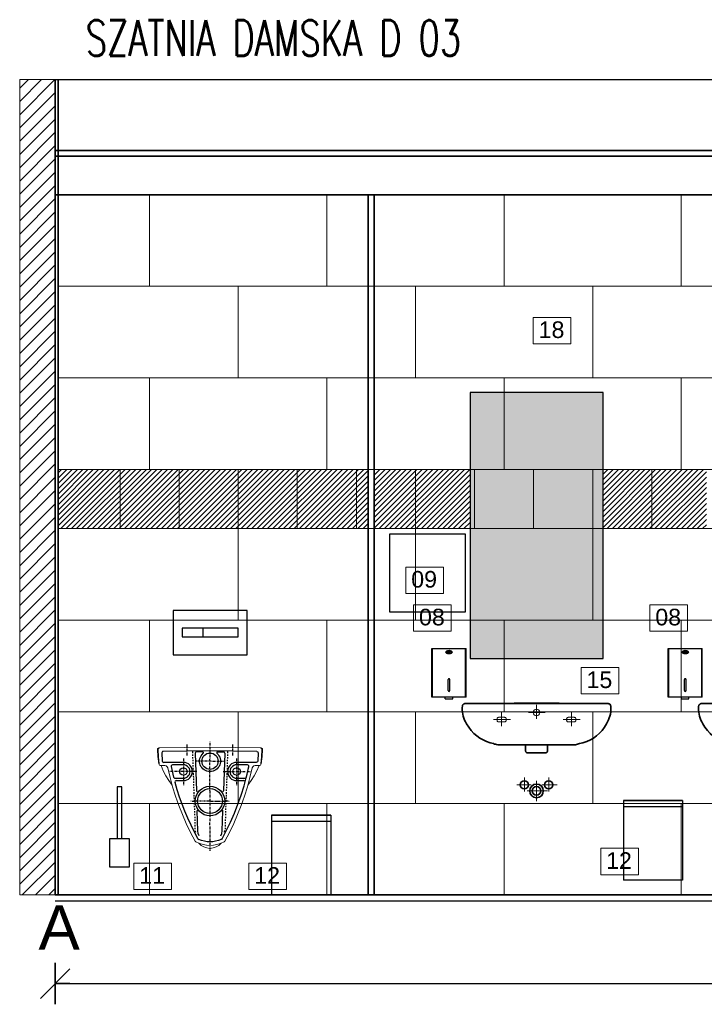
# Model space of a CAD drawing. Header units: millimetres. Extents: x 15214 to 140083, y -437840 to -79279.
# Tile 47 of 64: x 36099 to 36330, y -197232 to -196898. Entities that reach past the tile are written whole.
import ezdxf
from ezdxf.enums import TextEntityAlignment as Align

# ---------------------------------------------------------------- set-up
doc = ezdxf.new("R2010")
doc.units = ezdxf.units.MM
doc.layers.get('0').update_dxf_attribs({"lineweight": 0})
for name, color, linetype in [('0-wypos-sanitarne', 1, 'Continuous'), ('AS_ opisy', 7, 'Continuous'), ('C-wypos-sanitarne', 1, 'Continuous')]:
    doc.layers.add(name, color=color, linetype=linetype)
for name, color, linetype, lineweight in [('0-ZABUDOWA GK-MDF', 54, 'Continuous', 35), ('0_LEGENDA', 253, 'Continuous', 13), ('1_POSADZKA PODZIAŁY', 151, 'Continuous', 0), ('1_PŁYTKI KOLOR', 7, 'Continuous', 0), ('Hatch', 4, 'Continuous', 5), ('Istn-sciany', 3, 'Continuous', 30), ('Opis_pom', 9, 'Continuous', 18), ('Sciany', 2, 'Continuous', 35), ('WYMIAROWANIE', 1, 'Continuous', 13)]:
    doc.layers.add(name, color=color, linetype=linetype, lineweight=lineweight)
doc.styles.add('ROMANS07', font='arial.ttf')
doc.styles.add('TXT', font='simplex.shx')
doc.dimstyles.new('DIM50', dxfattribs={"dimscale": 5, "dimtxt": 2, "dimasz": 1, "dimexe": 0, "dimexo": 0, "dimgap": 0.5, "dimtad": 1, "dimdec": 4, "dimrnd": 0.5, "dimdsep": 46, "dimtxsty": 'TXT', "dimblk": 'TICK1', "dimblk1": 'TICK1', "dimblk2": 'TICK1', "dimsah": 1, "dimcen": 0, "dimse1": 1, "dimse2": 1, "dimclrd": 1, "dimclre": 7, "dimclrt": 9, "dimadec": 0, "dimazin": 0, "dimtfac": 1, "dimtdec": 4, "dimtmove": 2, "dimatfit": 3, "dimldrblk": 'TICK1', "dimfxl": 1, "dimtolj": 1, "dimarcsym": 0})

# ---------------------------------------------------------------- blocks, each defined once
blk = doc.blocks.new('TICK1')
at = {"color": 0}
for p, q in [((0, -1.4), (0, 1.4)), ((0, 0), (-1, 0))]:
    blk.add_line(p, q, dxfattribs=at)
at = {"color": 2}
blk.add_line((-1, -1), (1, 1), dxfattribs=at)
blk = doc.blocks.new('*D1446')
at = {"layer": 'DEFPOINTS', "color": 0, "transparency": 16777216}
for p in [(36110.62, -197194.6), (36654.62, -197194.6), (36654.62, -197224.6)]:
    blk.add_point(p, dxfattribs=at)
at = {"layer": 'Sciany', "color": 1, "lineweight": -2, "transparency": 16777216}
blk.add_line((36115.62, -197224.6), (36649.62, -197224.6), dxfattribs=at)
at = {"layer": 'Sciany', "color": 1, "lineweight": -2, "transparency": 16777216, "xscale": 5, "yscale": 5, "zscale": 5, "rotation": 180}
blk.add_blockref('TICK1', (36110.62, -197224.6), dxfattribs=at)
at = {"layer": 'Sciany', "color": 1, "lineweight": -2, "transparency": 16777216, "xscale": 5, "yscale": 5, "zscale": 5}
blk.add_blockref('TICK1', (36654.62, -197224.6), dxfattribs=at)
at = {"layer": 'Sciany', "color": 9, "transparency": 16777216, "insert": (36382.62, -197217.1), "char_height": 10, "attachment_point": 5, "style": 'TXT'}
blk.add_mtext('\\A1;544', dxfattribs=at)
blk = doc.blocks.new('A$C44c2eaaa')
at = {"lineweight": 0}
for points in [[(0, -0.0007), (-0.0864, -0.0014), (-0.1731, -0.0028), (-0.1755, -0.0035), (-0.1776, -0.0052), (-0.178, -0.008)], [(-0.178, -0.008), (-0.1762, -0.0322), (-0.1727, -0.0566)], [(-0.1699, -0.0028), (-0.1727, -0.0035), (-0.1745, -0.0052), (-0.1752, -0.0077)], [(-0.1752, -0.008), (-0.1745, -0.0329), (-0.1724, -0.0573), (-0.172, -0.0594), (-0.1706, -0.0612), (-0.1689, -0.0626), (-0.1664, -0.0629)], [(-0.1703, -0.0028), (-0.1731, -0.0028)], [(0.1703, -0.0028), (0.1734, -0.0028), (0.0867, -0.0014), (0, -0.0007)], [(0.1668, -0.0629), (0.1692, -0.0626), (0.171, -0.0612), (0.1724, -0.0594), (0.1727, -0.0573), (0.1748, -0.0329), (0.1755, -0.008)], [(0.1755, -0.0077), (0.1748, -0.0052), (0.1731, -0.0035), (0.1703, -0.0028)], [(0.1731, -0.0566), (0.1766, -0.0322), (0.1783, -0.008), (0.1776, -0.0052), (0.1759, -0.0035), (0.1734, -0.0028)], [(-0.1524, -0.0629), (-0.1664, -0.0629)], [(-0.1657, -0.0629), (-0.158, -0.0804), (-0.1493, -0.0972), (-0.1392, -0.1133), (-0.1283, -0.129)], [(-0.1524, -0.0629), (-0.1479, -0.064), (-0.1444, -0.0668), (-0.1427, -0.0706), (-0.1353, -0.1031), (-0.1266, -0.135), (-0.1164, -0.1668), (-0.1056, -0.1979), (-0.0934, -0.2287), (-0.0801, -0.2591), (-0.0657, -0.2888), (-0.0503, -0.3182), (-0.0483, -0.3206), (-0.0455, -0.3224), (-0.0346, -0.3269), (-0.0231, -0.3301), (-0.0115, -0.3322), (0, -0.3329)], [(0.1528, -0.0629), (0.1482, -0.064), (0.1448, -0.0668), (0.143, -0.0706), (0.1353, -0.1031), (0.1269, -0.135), (0.1168, -0.1668), (0.1056, -0.1979), (0.0937, -0.2287), (0.0804, -0.2591), (0.0657, -0.2888), (0.0507, -0.3182)], [(0.1661, -0.0629), (0.1584, -0.0804), (0.1496, -0.0972), (0.1395, -0.1133), (0.1287, -0.129)], [(0.1528, -0.0629), (0.1668, -0.0629)], [(-0.0378, -0.3259), (-0.0301, -0.3329), (-0.0206, -0.3381), (-0.0105, -0.3416), (0, -0.343), (0.0108, -0.3416), (0.021, -0.3381), (0.0304, -0.3329), (0.0381, -0.3259)], [(0, -0.3329), (0.0119, -0.3322), (0.0234, -0.3301), (0.035, -0.3269), (0.0458, -0.3224), (0.0486, -0.3206), (0.0507, -0.3182)]]:
    blk.add_lwpolyline(points, dxfattribs=at)
at = {"layer": 'DEFPOINTS'}
for points in [[(-0.0773, 0.0084), (-0.0773, 0.0098)], [(-0.0773, -0.0007), (-0.0773, 0.0063)], [(0, 0.0175), (0, 0.0161)], [(0, 0.0136), (0, 0.0063)], [(0, 0.0038), (0, 0.0024)], [(0, 0), (0, -0.0073)], [(0.0776, 0.0084), (0.0776, 0.0098)], [(0.0776, -0.0007), (0.0776, 0.0063)], [(0.1584, -0.0147), (0, -0.0129), (-0.158, -0.0147), (-0.1605, -0.0154), (-0.1622, -0.0171), (-0.1629, -0.0196)], [(-0.1629, -0.0196), (-0.1615, -0.0479), (-0.1605, -0.05), (-0.1587, -0.0517), (-0.1563, -0.0524)], [(-0.0773, -0.0042), (-0.0773, -0.0031)], [(-0.0773, -0.0136), (-0.0773, -0.0066)], [(-0.0773, -0.0171), (-0.0773, -0.0161)], [(-0.0773, -0.0266), (-0.0773, -0.0196)], [(-0.0773, -0.0301), (-0.0773, -0.0287)], [(-0.0594, -0.0154), (-0.0594, -0.0206)], [(-0.0591, -0.0248), (-0.0591, -0.0297)], [(-0.0451, -0.0161), (-0.0476, -0.0168), (-0.0493, -0.0185), (-0.05, -0.021)], [(-0.05, -0.021), (-0.0455, -0.1486)], [(-0.0252, -0.0161), (-0.0451, -0.0161)], [(0, -0.0832), (-0.0052, -0.0829), (-0.0105, -0.0818), (-0.0154, -0.0797), (-0.0199, -0.0769), (-0.0241, -0.0738), (-0.028, -0.0696), (-0.0308, -0.0654), (-0.0329, -0.0605), (-0.0346, -0.0552), (-0.0353, -0.05), (-0.0353, -0.0444), (-0.0343, -0.0392), (-0.0325, -0.0343), (-0.0301, -0.0294), (-0.0269, -0.0252), (-0.0231, -0.0213), (-0.0224, -0.0199), (-0.0224, -0.0185), (-0.0227, -0.0171), (-0.0238, -0.0161), (-0.0252, -0.0161)], [(0, -0.0098), (0, -0.0112)], [(0, -0.0136), (0, -0.021)], [(0.0234, -0.0213), (0.0273, -0.0252), (0.0304, -0.0294), (0.0329, -0.0343), (0.0346, -0.0392), (0.0357, -0.0444), (0.0357, -0.05), (0.035, -0.0552), (0.0332, -0.0605), (0.0311, -0.0654), (0.028, -0.0696), (0.0245, -0.0738), (0.0203, -0.0769), (0.0157, -0.0797), (0.0108, -0.0818), (0.0056, -0.0829), (0, -0.0832)], [(0, -0.0234), (0, -0.0248)], [(0, -0.0273), (0, -0.0346)], [(0.0255, -0.0161), (0.0241, -0.0161), (0.0231, -0.0171), (0.0227, -0.0185), (0.0227, -0.0199), (0.0234, -0.0213)], [(0.0255, -0.0161), (0.0455, -0.0161)], [(0.0503, -0.021), (0.0496, -0.0185), (0.0479, -0.0168), (0.0455, -0.0161)], [(0.0503, -0.021), (0.0458, -0.1486)], [(0.0598, -0.0154), (0.0594, -0.0206)], [(0.0594, -0.0248), (0.0594, -0.0297)], [(0.1584, -0.0147), (0.1608, -0.0154), (0.1626, -0.0171), (0.1633, -0.0196), (0.1619, -0.0479), (0.1608, -0.05), (0.1591, -0.0517), (0.1566, -0.0524), (0.0902, -0.0524), (0.0843, -0.0528), (0.0783, -0.0545), (0.0731, -0.0573), (0.0685, -0.0612), (0.0647, -0.0661), (0.0619, -0.0713), (0.0601, -0.0769), (0.0598, -0.0829), (0.0601, -0.0888), (0.0619, -0.0944), (0.0647, -0.0997), (0.0685, -0.1045), (0.0731, -0.1084), (0.0783, -0.1112), (0.0843, -0.1129), (0.0902, -0.1133)], [(0.0776, -0.0042), (0.0776, -0.0031)], [(0.0776, -0.0136), (0.0776, -0.0066)], [(0.0776, -0.0171), (0.0776, -0.0161)], [(0.0776, -0.0266), (0.0776, -0.0196)], [(0.0776, -0.0301), (0.0776, -0.0287)], [(-0.0899, -0.0524), (-0.1563, -0.0524)], [(-0.1182, -0.1052), (-0.0899, -0.1052), (-0.085, -0.1049), (-0.0801, -0.1031), (-0.0759, -0.1004), (-0.0724, -0.0969), (-0.0696, -0.0927), (-0.0678, -0.0878), (-0.0675, -0.0829), (-0.0678, -0.078), (-0.0696, -0.0731), (-0.0724, -0.0689), (-0.0759, -0.0654), (-0.0801, -0.0626), (-0.085, -0.0608), (-0.0899, -0.0605), (-0.1266, -0.0605), (-0.1294, -0.0612), (-0.1311, -0.0636), (-0.1315, -0.0664)], [(-0.1315, -0.0664), (-0.1231, -0.1017), (-0.122, -0.1035), (-0.1203, -0.1049), (-0.1182, -0.1052)], [(-0.1136, -0.1133), (-0.0899, -0.1133), (-0.0839, -0.1129), (-0.0783, -0.1112), (-0.0727, -0.1084), (-0.0682, -0.1045), (-0.0643, -0.0996), (-0.0615, -0.0944), (-0.0598, -0.0888), (-0.0594, -0.0829), (-0.0598, -0.0769), (-0.0615, -0.0713), (-0.0643, -0.0661), (-0.0682, -0.0612), (-0.0727, -0.0573), (-0.0783, -0.0545), (-0.0839, -0.0528), (-0.0899, -0.0524)], [(-0.0899, -0.0378), (-0.0899, -0.0388)], [(-0.0899, -0.0413), (-0.0899, -0.0483)], [(-0.0899, -0.0504), (-0.0899, -0.0517)], [(-0.0899, -0.0539), (-0.0899, -0.0608)], [(-0.0899, -0.0633), (-0.0899, -0.0643)], [(-0.0587, -0.0343), (-0.0587, -0.0392)], [(-0.0584, -0.0434), (-0.0584, -0.0483)], [(-0.058, -0.0524), (-0.058, -0.0573)], [(-0.058, -0.0615), (-0.0577, -0.0664)], [(-0.0444, -0.0479), (-0.0458, -0.0479)], [(-0.0353, -0.0479), (-0.0423, -0.0479)], [(-0.0315, -0.0479), (-0.0329, -0.0479)], [(-0.0224, -0.0479), (-0.0294, -0.0479)], [(-0.0189, -0.0479), (-0.0199, -0.0479)], [(-0.0094, -0.0479), (-0.0164, -0.0479)], [(-0.0059, -0.0479), (-0.007, -0.0479)], [(0.0038, -0.0479), (-0.0035, -0.0479)], [(0, -0.0371), (0, -0.0385)], [(0, -0.0483), (0, -0.0409)], [(0, -0.0521), (0, -0.0507)], [(0, -0.0619), (0, -0.0545)], [(0, -0.0657), (0, -0.0643)], [(0.0063, -0.0479), (0.0073, -0.0479)], [(0.0098, -0.0479), (0.0168, -0.0479)], [(0.0192, -0.0479), (0.0203, -0.0479)], [(0.0227, -0.0479), (0.0297, -0.0479)], [(0.0318, -0.0479), (0.0332, -0.0479)], [(0.0353, -0.0479), (0.0423, -0.0479)], [(0.0448, -0.0479), (0.0458, -0.0479)], [(0.058, -0.0615), (0.058, -0.0664)], [(0.0584, -0.0524), (0.0584, -0.0573)], [(0.0587, -0.0434), (0.0587, -0.0483)], [(0.0591, -0.0343), (0.0591, -0.0392)], [(0.0902, -0.0378), (0.0902, -0.0388)], [(0.0902, -0.0413), (0.0902, -0.0483)], [(0.0902, -0.0503), (0.0902, -0.0517)], [(0.0902, -0.0538), (0.0902, -0.0608)], [(0.0902, -0.0633), (0.0902, -0.0643)], [(-0.1346, -0.0829), (-0.1357, -0.0829)], [(-0.1252, -0.0829), (-0.1322, -0.0829)], [(-0.1217, -0.0829), (-0.1227, -0.0829)], [(-0.1122, -0.0829), (-0.1192, -0.0829)], [(-0.1087, -0.0829), (-0.1101, -0.0829)], [(-0.0997, -0.0829), (-0.1066, -0.0829)], [(-0.0958, -0.0829), (-0.0972, -0.0829)], [(-0.0867, -0.0829), (-0.0937, -0.0829)], [(-0.0899, -0.0668), (-0.0899, -0.0738)], [(-0.0899, -0.0762), (-0.0899, -0.0773)], [(-0.0899, -0.0797), (-0.0899, -0.0867)], [(-0.0899, -0.0892), (-0.0899, -0.0902)], [(-0.0899, -0.0927), (-0.0899, -0.0997)], [(-0.0832, -0.0829), (-0.0843, -0.0829)], [(-0.0738, -0.0829), (-0.0808, -0.0829)], [(-0.0703, -0.0829), (-0.0713, -0.0829)], [(-0.0608, -0.0829), (-0.0678, -0.0829)], [(-0.0573, -0.0829), (-0.0587, -0.0829)], [(-0.0577, -0.0706), (-0.0573, -0.0755)], [(-0.0573, -0.0797), (-0.057, -0.0846)], [(-0.057, -0.0888), (-0.0566, -0.0941)], [(-0.0566, -0.0979), (-0.0563, -0.1031)], [(-0.0483, -0.0829), (-0.0552, -0.0829)], [(-0.0448, -0.0829), (-0.0458, -0.0829)], [(0, -0.0755), (0, -0.0682)], [(0, -0.0794), (0, -0.078)], [(0, -0.0892), (0, -0.0818)], [(0, -0.093), (0, -0.0916)], [(0, -0.1028), (0, -0.0955)], [(0.0399, -0.3126), (0.0552, -0.2836), (0.0692, -0.2542), (0.0825, -0.2241), (0.0944, -0.1937), (0.1056, -0.1629), (0.1154, -0.1318), (0.1238, -0.1), (0.1311, -0.0682)], [(0.0451, -0.0829), (0.0462, -0.0829)], [(0.0486, -0.0829), (0.0556, -0.0829)], [(0.057, -0.0979), (0.0566, -0.1031)], [(0.0573, -0.0888), (0.057, -0.0941)], [(0.0577, -0.0797), (0.0573, -0.0846)], [(0.058, -0.0706), (0.0577, -0.0755)], [(0.0577, -0.0829), (0.0591, -0.0829)], [(0.0612, -0.0829), (0.0682, -0.0829)], [(0.0706, -0.0829), (0.0717, -0.0829)], [(0.0741, -0.0829), (0.0811, -0.0829)], [(0.0836, -0.0829), (0.0846, -0.0829)], [(0.0871, -0.0829), (0.0941, -0.0829)], [(0.0902, -0.0668), (0.0902, -0.0738)], [(0.0902, -0.0762), (0.0902, -0.0773)], [(0.0902, -0.0797), (0.0902, -0.0867)], [(0.0902, -0.0892), (0.0902, -0.0902)], [(0.0902, -0.0927), (0.0902, -0.0997)], [(0.0962, -0.0829), (0.0976, -0.0829)], [(0.0997, -0.0829), (0.1066, -0.0829)], [(0.1091, -0.0829), (0.1101, -0.0829)], [(0.1126, -0.0829), (0.1196, -0.0829)], [(0.122, -0.0829), (0.1231, -0.0829)], [(0.1255, -0.0829), (0.1325, -0.0829)], [(0.135, -0.0829), (0.136, -0.0829)], [(-0.1136, -0.1133), (-0.1157, -0.114), (-0.1175, -0.1154), (-0.1185, -0.1175), (-0.1182, -0.1196)], [(-0.0406, -0.3108), (-0.064, -0.2647), (-0.0748, -0.2413), (-0.085, -0.2175), (-0.0944, -0.1934), (-0.1031, -0.1692), (-0.1112, -0.1444), (-0.1182, -0.1196)], [(-0.0899, -0.1018), (-0.0899, -0.1031)], [(-0.0899, -0.1052), (-0.0899, -0.1122)], [(-0.0899, -0.1147), (-0.0899, -0.1157)], [(-0.0899, -0.1182), (-0.0899, -0.1252)], [(-0.0899, -0.1276), (-0.0899, -0.1287)], [(-0.0563, -0.107), (-0.0563, -0.1122)], [(-0.0559, -0.1164), (-0.0559, -0.1213)], [(-0.0556, -0.1255), (-0.0556, -0.1304)], [(0, -0.1066), (0, -0.1052)], [(0, -0.1164), (0, -0.1091)], [(0, -0.1203), (0, -0.1189)], [(0, -0.1301), (0, -0.1227)], [(0, -0.1339), (0, -0.1325)], [(0.0559, -0.1255), (0.0559, -0.1304)], [(0.0566, -0.107), (0.0563, -0.1122)], [(0.0563, -0.1164), (0.0563, -0.1213)], [(0.0902, -0.1017), (0.0902, -0.1031)], [(0.0902, -0.1052), (0.0902, -0.1122)], [(0.0902, -0.1133), (0.114, -0.1133)], [(0.0902, -0.1147), (0.0902, -0.1157)], [(0.0902, -0.1182), (0.0902, -0.1252)], [(0.0902, -0.1276), (0.0902, -0.1287)], [(0.1185, -0.1196), (0.1189, -0.1175), (0.1178, -0.1154), (0.1161, -0.114), (0.114, -0.1133)], [(-0.0552, -0.1346), (-0.0552, -0.1395)], [(-0.0549, -0.1437), (-0.0549, -0.1486)], [(-0.0549, -0.1531), (-0.0545, -0.158)], [(-0.0545, -0.1622), (-0.0542, -0.1671)], [(-0.0455, -0.1486), (-0.0448, -0.1507), (-0.0434, -0.1517), (-0.0413, -0.1517)], [(0, -0.1437), (0, -0.1364)], [(0, -0.1476), (0, -0.1462)], [(0, -0.1486), (0, -0.1559)], [(0, -0.1584), (0, -0.1598)], [(0, -0.1622), (0, -0.1696)], [(0.0416, -0.1517), (0.0437, -0.1517), (0.0451, -0.1507), (0.0458, -0.1486)], [(0.0549, -0.1622), (0.0545, -0.1671)], [(0.0549, -0.1531), (0.0549, -0.158)], [(0.0552, -0.1437), (0.0552, -0.1486)], [(0.0556, -0.1346), (0.0556, -0.1395)], [(-0.0633, -0.1829), (-0.0643, -0.1829)], [(-0.0608, -0.1829), (-0.0538, -0.1829)], [(-0.0542, -0.1713), (-0.0538, -0.1766)], [(-0.0538, -0.1804), (-0.0535, -0.1857)], [(-0.0535, -0.1895), (-0.0531, -0.1948)], [(-0.0531, -0.1986), (-0.0531, -0.2038)], [(-0.0503, -0.1829), (-0.0514, -0.1829)], [(-0.0409, -0.1829), (-0.0479, -0.1829)], [(-0.0374, -0.1829), (-0.0388, -0.1829)], [(-0.0283, -0.1829), (-0.0353, -0.1829)], [(-0.0248, -0.1829), (-0.0259, -0.1829)], [(-0.0154, -0.1829), (-0.0224, -0.1829)], [(-0.0119, -0.1829), (-0.0129, -0.1829)], [(-0.0024, -0.1829), (-0.0094, -0.1829)], [(0.0011, -0.1829), (-0.0007, -0.1829)], [(0, -0.172), (0, -0.1734)], [(0, -0.1759), (0, -0.1832)], [(0, -0.1857), (0, -0.1871)], [(0, -0.1895), (0, -0.1969)], [(0, -0.1993), (0, -0.2007)], [(0.0028, -0.1829), (0.0098, -0.1829)], [(0.0122, -0.1829), (0.0133, -0.1829)], [(0.0157, -0.1829), (0.0227, -0.1829)], [(0.0248, -0.1829), (0.0262, -0.1829)], [(0.0283, -0.1829), (0.0357, -0.1829)], [(0.0378, -0.1829), (0.0392, -0.1829)], [(0.0413, -0.1829), (0.0483, -0.1829)], [(0.0507, -0.1829), (0.0517, -0.1829)], [(0.0535, -0.1986), (0.0531, -0.2038)], [(0.0538, -0.1895), (0.0535, -0.1948)], [(0.0542, -0.1804), (0.0538, -0.1857)], [(0.0545, -0.1713), (0.0542, -0.1766)], [(0.0612, -0.1829), (0.0542, -0.1829)], [(0.0636, -0.1829), (0.0647, -0.1829)], [(-0.0528, -0.2077), (-0.0528, -0.2129)], [(-0.0524, -0.2171), (-0.0524, -0.222)], [(-0.0521, -0.2262), (-0.0521, -0.2311)], [(-0.0409, -0.2126), (-0.0423, -0.2133), (-0.043, -0.2143), (-0.0434, -0.2157)], [(-0.0413, -0.2832), (-0.0434, -0.2157)], [(0, -0.2031), (0, -0.2105)], [(0, -0.2129), (0, -0.2143)], [(0, -0.2168), (0, -0.2241)], [(0, -0.2266), (0, -0.228)], [(0, -0.2304), (0, -0.2378)], [(0.0416, -0.2832), (0.0437, -0.2157), (0.0434, -0.2143), (0.0423, -0.2133), (0.0413, -0.2126)], [(0.0524, -0.2262), (0.0524, -0.2311)], [(0.0528, -0.2171), (0.0528, -0.222)], [(0.0531, -0.2077), (0.0531, -0.2129)], [(-0.0517, -0.2357), (-0.0517, -0.2406)], [(-0.0517, -0.2448), (-0.0514, -0.2497)], [(-0.0514, -0.2538), (-0.051, -0.2587)], [(-0.0507, -0.2636), (-0.0507, -0.2685)], [(0, -0.2402), (0, -0.2416)], [(0, -0.2441), (0, -0.2514)], [(0, -0.2552), (0, -0.2538)], [(0, -0.265), (0, -0.2577)], [(0.051, -0.2636), (0.051, -0.2685)], [(0.0517, -0.2538), (0.0514, -0.2587)], [(0.0517, -0.2448), (0.0517, -0.2497)], [(0.0521, -0.2357), (0.0521, -0.2406)], [(-0.0507, -0.2734), (-0.0507, -0.2783)], [(-0.0507, -0.2829), (-0.0493, -0.2881)], [(-0.0367, -0.301), (-0.0399, -0.2923), (-0.0413, -0.2832)], [(0, -0.2675), (0, -0.2689)], [(0, -0.2713), (0, -0.2787)], [(0, -0.2811), (0, -0.2825)], [(0, -0.2843), (0, -0.2923)], [(0, -0.2948), (0, -0.2962)], [(0, -0.2986), (0, -0.3059)], [(0.0367, -0.301), (0.0402, -0.2923), (0.0416, -0.2832)], [(0.0493, -0.2881), (0.0507, -0.2829)], [(0.051, -0.2734), (0.051, -0.2783)], [(-0.0406, -0.3108), (-0.0374, -0.3129)], [(0.0409, -0.3108), (0.0374, -0.3129), (0.0287, -0.3164), (0.0192, -0.3189), (0.0098, -0.3203), (0, -0.321), (-0.0094, -0.3203), (-0.0189, -0.3189), (-0.0283, -0.3164), (-0.0374, -0.3129)], [(0, -0.3087), (0, -0.3098)], [(0, -0.3122), (0, -0.3196)], [(0, -0.3224), (0, -0.3234)], [(0, -0.3259), (0, -0.3332)], [(0, -0.336), (0, -0.3371)], [(0, -0.3399), (0, -0.3472)], [(0, -0.3496), (0, -0.351)]]:
    blk.add_lwpolyline(points, dxfattribs=at)
for points in [[(0.1269, -0.0605), (0.0902, -0.0605), (0.0853, -0.0608), (0.0804, -0.0626), (0.0762, -0.0654), (0.0727, -0.0689), (0.0699, -0.0731), (0.0682, -0.078), (0.0678, -0.0829), (0.0682, -0.0878), (0.0699, -0.0927), (0.0727, -0.0969), (0.0762, -0.1004), (0.0804, -0.1031), (0.0853, -0.1049), (0.0902, -0.1052), (0.1185, -0.1052), (0.1206, -0.1049), (0.1224, -0.1035), (0.1234, -0.1017), (0.1318, -0.0664), (0.1315, -0.0636), (0.1297, -0.0612)], [(0, -0.2248), (-0.008, -0.2241), (-0.0157, -0.2217), (-0.0231, -0.2178), (-0.0294, -0.2126), (-0.0346, -0.2063), (-0.0385, -0.199), (-0.0409, -0.1909), (-0.042, -0.1829), (-0.0409, -0.1748), (-0.0385, -0.1668), (-0.0346, -0.1594), (-0.0294, -0.1531), (-0.0231, -0.1479), (-0.0157, -0.1441), (-0.008, -0.1416), (0, -0.1409), (0.0084, -0.1416), (0.0161, -0.1441), (0.0234, -0.1479), (0.0297, -0.1531), (0.035, -0.1594), (0.0388, -0.1668), (0.0413, -0.1748), (0.0423, -0.1829), (0.0413, -0.1909), (0.0388, -0.199), (0.035, -0.2063), (0.0297, -0.2126), (0.0234, -0.2178), (0.0161, -0.2217), (0.0084, -0.2241)]]:
    blk.add_lwpolyline(points, close=True, dxfattribs=at)
for centre, radius in [((-0.0899, -0.0829), 0.0126), ((0.0902, -0.0829), 0.0126), ((0, -0.1829), 0.05)]:
    blk.add_circle(centre, radius, dxfattribs=at)
blk.add_ellipse((0.0002, -0.0479), major_axis=(0, 0.0276), ratio=0.993745, start_param=0, end_param=6.283185, dxfattribs=at)
blk = doc.blocks.new('szczotka')
at = {"layer": 'C-wypos-sanitarne'}
for points in [[(64455.8, -195447.08), (64455.8, -195429.67), (64454.16, -195429.67), (64454.16, -195447.08)], [(64458.26, -195447.08), (64458.26, -195456.78), (64451.71, -195456.78), (64451.71, -195447.08)]]:
    blk.add_lwpolyline(points, close=True, dxfattribs=at)
blk = doc.blocks.new('kosz')
at = {"layer": 'C-wypos-sanitarne'}
for points in [[(64388.88, -195444.78), (64368.88, -195444.78), (64368.88, -195471.78)], [(64368.88, -195444.78), (64388.88, -195444.78), (64388.88, -195471.78)], [(64368.88, -195444.78), (64368.88, -195446.78), (64388.88, -195446.78)], [(64388.88, -195471.78), (64368.88, -195471.78)]]:
    blk.add_lwpolyline(points, dxfattribs=at)
blk = doc.blocks.new('A$C9267f3ae')
at = {"lineweight": 5}
blk.add_lwpolyline([(0.1523, -0.0024), (0.076, -0.0003), (0, 0), (-0.0763, -0.0003), (-0.1523, -0.0024)], dxfattribs=at)
at = {"lineweight": 35}
blk.add_lwpolyline([(0.1154, -0.1423), (-0.1118, -0.1423), (-0.1168, -0.1423), (-0.1207, -0.1422), (-0.1244, -0.1421), (-0.128, -0.1419), (-0.1316, -0.1415), (-0.1351, -0.1409), (-0.1386, -0.1401), (-0.1423, -0.1391), (-0.1461, -0.1378), (-0.1567, -0.1349), (-0.1693, -0.1306), (-0.1812, -0.1253), (-0.1924, -0.1189), (-0.2028, -0.1115), (-0.2126, -0.103), (-0.2216, -0.0933), (-0.2298, -0.0824), (-0.2371, -0.0708), (-0.2407, -0.0645), (-0.2438, -0.0581), (-0.2463, -0.0515), (-0.2484, -0.0448), (-0.25, -0.038), (-0.251, -0.0309), (-0.2516, -0.0236), (-0.2516, -0.0159), (-0.2513, -0.0109), (-0.2511, -0.0094), (-0.2506, -0.0079), (-0.2499, -0.0065), (-0.2489, -0.0053), (-0.2477, -0.0042), (-0.2463, -0.0034), (-0.2447, -0.0028), (-0.2428, -0.0025), (-0.2302, -0.0024), (0.2299, -0.0024), (0.2425, -0.0025), (0.2445, -0.0027), (0.2461, -0.0032), (0.2475, -0.0039), (0.2487, -0.0048), (0.2496, -0.0059), (0.2503, -0.0073), (0.2508, -0.0089), (0.2511, -0.0107), (0.2513, -0.0159), (0.2514, -0.0234), (0.2509, -0.0307), (0.2499, -0.0376), (0.2483, -0.0444), (0.2463, -0.051), (0.2437, -0.0576), (0.2407, -0.0642), (0.2371, -0.0708), (0.2298, -0.0824), (0.2216, -0.0933), (0.2129, -0.1029), (0.2034, -0.1114), (0.1932, -0.1188), (0.1822, -0.1251), (0.1701, -0.1304), (0.1571, -0.1347), (0.1459, -0.1378), (0.1422, -0.139), (0.1386, -0.1401), (0.1351, -0.1409), (0.1316, -0.1415), (0.1281, -0.142), (0.1244, -0.1423), (0.1207, -0.1424), (0.1168, -0.1423)], close=True, dxfattribs=at)
blk.add_lwpolyline([(0.0369, -0.1423), (0.0369, -0.1629), (0.0367, -0.1639), (0.0364, -0.165), (0.036, -0.1659), (0.0354, -0.1668), (0.0347, -0.1674), (0.0339, -0.168), (0.0328, -0.1685), (0.0315, -0.169), (0.03, -0.1691), (-0.0303, -0.1691), (-0.0317, -0.169), (-0.0329, -0.1686), (-0.0339, -0.1681), (-0.0348, -0.1675), (-0.0356, -0.1668), (-0.0362, -0.1659), (-0.0367, -0.1649), (-0.037, -0.1638), (-0.0372, -0.1629), (-0.0372, -0.1423)], dxfattribs=at)
at = {"layer": 'DEFPOINTS', "lineweight": 5}
for points in [[(-0.1184, -0.0309), (-0.1184, -0.0782)], [(-0.0278, -0.0323), (0.0296, -0.0323)], [(-0.0001, -0.0067), (-0.0001, -0.0541)], [(0.1177, -0.0309), (0.1177, -0.0782)], [(-0.146, -0.0564), (-0.0887, -0.0564)], [(0.09, -0.0564), (0.1474, -0.0564)], [(-0.0414, -0.2519), (-0.0414, -0.2993)], [(0.0001, -0.2641), (0.0001, -0.3322)], [(0.0414, -0.2519), (0.0414, -0.2993)], [(-0.0671, -0.2775), (-0.0184, -0.2775)], [(-0.0313, -0.298), (0.0372, -0.298)], [(0.0182, -0.2775), (0.0695, -0.2775)]]:
    blk.add_lwpolyline(points, dxfattribs=at)
for points in [[(-0.1287, -0.0488), (-0.1081, -0.0488), (-0.1074, -0.0489), (-0.1065, -0.049), (-0.1056, -0.0494), (-0.1048, -0.0499), (-0.1041, -0.0506), (-0.1036, -0.0513), (-0.1031, -0.0522), (-0.1029, -0.0532), (-0.1028, -0.0542), (-0.1028, -0.0544), (-0.1028, -0.0585), (-0.1028, -0.0589), (-0.1029, -0.0599), (-0.1032, -0.0608), (-0.1037, -0.0617), (-0.1043, -0.0624), (-0.105, -0.0631), (-0.1058, -0.0635), (-0.1067, -0.0639), (-0.1077, -0.064), (-0.1084, -0.064), (-0.1282, -0.064), (-0.1289, -0.064), (-0.1299, -0.0639), (-0.1308, -0.0635), (-0.1316, -0.0631), (-0.1323, -0.0624), (-0.1329, -0.0617), (-0.1334, -0.0608), (-0.1337, -0.0599), (-0.1338, -0.0589), (-0.1339, -0.0585), (-0.1339, -0.0544), (-0.1339, -0.0542), (-0.1337, -0.0532), (-0.1335, -0.0522), (-0.133, -0.0513), (-0.1325, -0.0506), (-0.1318, -0.0499), (-0.131, -0.0494), (-0.1301, -0.049), (-0.1292, -0.0489)], [(0.107, -0.0488), (0.1276, -0.0488), (0.1283, -0.0489), (0.1292, -0.049), (0.1301, -0.0494), (0.1309, -0.0499), (0.1316, -0.0506), (0.1322, -0.0513), (0.1326, -0.0522), (0.1329, -0.0532), (0.133, -0.0542), (0.133, -0.0544), (0.133, -0.0585), (0.133, -0.0589), (0.1328, -0.0599), (0.1325, -0.0608), (0.132, -0.0617), (0.1314, -0.0624), (0.1307, -0.0631), (0.1299, -0.0635), (0.129, -0.0639), (0.1281, -0.064), (0.1274, -0.064), (0.1075, -0.064), (0.1068, -0.064), (0.1058, -0.0639), (0.1049, -0.0635), (0.1041, -0.0631), (0.1034, -0.0624), (0.1028, -0.0617), (0.1024, -0.0608), (0.102, -0.0599), (0.1019, -0.0589), (0.1019, -0.0585), (0.1019, -0.0544), (0.1019, -0.0542), (0.102, -0.0532), (0.1023, -0.0522), (0.1027, -0.0513), (0.1033, -0.0506), (0.104, -0.0499), (0.1048, -0.0494), (0.1056, -0.049), (0.1066, -0.0489)]]:
    blk.add_lwpolyline(points, close=True, dxfattribs=at)
blk.add_circle((-0.0001, -0.0323), 0.0112, dxfattribs=at)
at = {"layer": 'DEFPOINTS', "lineweight": 35}
for centre, radius in [((-0.0412, -0.2771), 0.0139), ((0.0409, -0.2771), 0.0139), ((-0.0001, -0.2977), 0.023), ((-0.0001, -0.2977), 0.0146)]:
    blk.add_circle(centre, radius, dxfattribs=at)
blk = doc.blocks.new('ASM101-FRONT')
for p, q in [((943.7, 266.3), (943.7, 431.3)), ((943.7, 431.3), (1058.9, 431.3)), ((945.7, 266.3), (945.7, 431.3)), ((1056.9, 266.3), (1056.9, 431.3)), ((1058.9, 266.3), (1058.9, 431.3)), ((998.3, 289.3), (998.3, 326.3)), ((1004.3, 289.3), (1004.3, 326.3)), ((1058.9, 266.3), (943.7, 266.3)), ((988.8, 261.5), (988.8, 266.3)), ((988.8, 261.5), (1013.8, 261.5)), ((1013.8, 261.5), (1013.8, 266.3))]:
    blk.add_line(p, q)
blk.add_lwpolyline([(1000.1, 420.9), (1002.6, 420.9), (1002.6, 416.8), (1000.1, 416.8)], close=True)
for centre, start, end in [((1001.3, 326.3), 0, 180), ((1001.3, 289.3), 180, 0)]:
    blk.add_arc(centre, 3, start, end)
blk.add_ellipse((1001.3, 419.3), major_axis=(-10.5, 0), ratio=0.571429)
for points, knots in [([(991.8, 419.3), (991.8, 418.9), (991.9, 418.6), (992.2, 417.8), (992.5, 417.5), (993.1, 416.7), (993.6, 416.4), (994.6, 415.7), (995.2, 415.4), (997, 414.8), (998.1, 414.5), (1000.6, 414.2), (1001.9, 414.2), (1004.4, 414.5), (1005.6, 414.8), (1007.7, 415.6), (1008.6, 416), (1009.7, 417), (1010.1, 417.4), (1010.6, 418.2), (1010.7, 418.6), (1010.8, 419.4), (1010.8, 419.8), (1010.5, 420.6), (1010.2, 421), (1009.5, 421.8), (1009, 422.2), (1007.9, 422.9), (1007.2, 423.2), (1005.6, 423.7), (1004.8, 423.9), (1002.7, 424.3), (1001.3, 424.3), (998.7, 424.1), (997.5, 423.9), (995.2, 423.1), (994.3, 422.7), (993, 421.7), (992.6, 421.3), (992.1, 420.5), (991.9, 420.1), (991.8, 419.5), (991.8, 419.4), (991.8, 419.3)], [0, 0, 0, 0, 0.24826, 0.24826, 0.496519, 0.496519, 0.744779, 0.744779, 0.993039, 0.993039, 1.375947, 1.375947, 1.758855, 1.758855, 2.141763, 2.141763, 2.524671, 2.524671, 2.798801, 2.798801, 3.072931, 3.072931, 3.347061, 3.347061, 3.621191, 3.621191, 3.895321, 3.895321, 4.169452, 4.169452, 4.443582, 4.443582, 4.841074, 4.841074, 5.238567, 5.238567, 5.63606, 5.63606, 5.913449, 5.913449, 6.190838, 6.190838, 6.283185, 6.283185, 6.283185, 6.283185]), ([(992.8, 419.3), (992.8, 419.1), (992.8, 419), (992.9, 418.7), (993, 418.5), (993.3, 418.1), (993.4, 417.9), (994, 417.3), (994.5, 417), (995.6, 416.4), (996.3, 416.1), (997.8, 415.6), (998.7, 415.5), (1000.6, 415.3), (1001.8, 415.2), (1003.9, 415.5), (1004.9, 415.6), (1006.6, 416.2), (1007.4, 416.5), (1008.5, 417.2), (1008.9, 417.6), (1009.4, 418.2), (1009.6, 418.4), (1009.8, 418.9), (1009.8, 419.1), (1009.8, 419.4), (1009.8, 419.5), (1009.7, 419.8), (1009.7, 419.9), (1009.5, 420.2), (1009.4, 420.4), (1009, 420.9), (1008.5, 421.3), (1007.5, 422), (1006.8, 422.3), (1005.3, 422.8), (1004.5, 423), (1002.5, 423.3), (1001.4, 423.3), (999.2, 423.2), (998.2, 423), (996.4, 422.5), (995.5, 422.2), (994.3, 421.5), (993.9, 421.2), (993.3, 420.6), (993.1, 420.3), (992.9, 419.8), (992.8, 419.6), (992.8, 419.4), (992.8, 419.3), (992.8, 419.3)], [0, 0, 0, 0, 0.177646, 0.177646, 0.355292, 0.355292, 0.532939, 0.532939, 0.814738, 0.814738, 1.096538, 1.096538, 1.378338, 1.378338, 1.739104, 1.739104, 2.06913, 2.06913, 2.399157, 2.399157, 2.673843, 2.673843, 2.90015, 2.90015, 3.126457, 3.126457, 3.28067, 3.28067, 3.434884, 3.434884, 3.589098, 3.589098, 3.88111, 3.88111, 4.173123, 4.173123, 4.465135, 4.465135, 4.824452, 4.824452, 5.16054, 5.16054, 5.496627, 5.496627, 5.767671, 5.767671, 5.995248, 5.995248, 6.222825, 6.222825, 6.283185, 6.283185, 6.283185, 6.283185])]:
    blk.add_open_spline(points, degree=3, knots=knots)

msp = doc.modelspace()

# ---------------------------------------------------------------- hatches: boundary and pattern name
at = {"layer": '0-wypos-sanitarne'}
h = msp.add_hatch(color=256, dxfattribs=at)
h.dxf.hatch_style = 1
h.set_gradient(color1=(217, 217, 217), color2=(23, 23, 23), name='HEMISPHERICAL')
h.paths.add_polyline_path([(36251.1213, -197114.604), (36296.13258, -197114.604), (36296.11001, -197024.604), (36251.09873, -197024.604)])
at = {"layer": '1_PŁYTKI KOLOR', "true_color": 0x2f9888}
h = msp.add_hatch(dxfattribs=at)
h.set_pattern_fill('ANSI31', color=125, scale=0.4)
h.paths.add_polyline_path([(36132.6213, -197050.604), (36111.6213, -197050.604), (36111.6213, -197070.604), (36132.6213, -197070.604)])
h.paths.add_polyline_path([(36152.6213, -197050.604), (36132.6213, -197050.604), (36132.6213, -197070.604), (36152.6213, -197070.604)])
h.paths.add_polyline_path([(36172.6213, -197050.604), (36152.6213, -197050.604), (36152.6213, -197070.604), (36172.6213, -197070.604)])
h.paths.add_polyline_path([(36192.6213, -197050.604), (36172.6213, -197050.604), (36172.6213, -197070.604), (36192.6213, -197070.604)])
h.paths.add_polyline_path([(36212.6213, -197050.604), (36192.6213, -197050.604), (36192.6213, -197070.604), (36212.6213, -197070.604)])
h.paths.add_polyline_path([(36216.6213, -197050.604), (36212.6213, -197050.604), (36212.6213, -197070.604), (36216.6213, -197070.604)])
h.paths.add_polyline_path([(36232.6213, -197050.604), (36218.6213, -197050.604), (36218.6213, -197070.604), (36232.6213, -197070.604)])
h.paths.add_polyline_path([(36251.1213, -197050.604), (36232.6213, -197050.604), (36232.6213, -197070.604), (36251.1213, -197070.604)])
h.paths.add_polyline_path([(36312.6213, -197050.604), (36296.1213, -197050.604), (36296.1213, -197070.604), (36312.6213, -197070.604)])
h.paths.add_polyline_path([(36331.1213, -197050.604), (36312.6213, -197050.604), (36312.6213, -197070.604), (36331.1213, -197070.604)])
h.paths.add_polyline_path([(36496.6213, -197050.604), (36376.1213, -197050.604), (36376.1213, -197070.604), (36496.6213, -197070.604)])
at = {"layer": 'Hatch'}
h = msp.add_hatch(dxfattribs=at)
h.set_pattern_fill('ANSI31', color=256)
h.set_pattern_definition([(45, (-23967.946, -2555.0157), (-2.24506403, 2.24506403), [])])
h.paths.add_polyline_path([(36098.6213, -197194.604), (36110.6213, -197194.604), (36110.6213, -196918.604), (36098.6213, -196918.604)])

# ---------------------------------------------------------------- linework, layer by layer
at = {"layer": '0-wypos-sanitarne'}
msp.add_lwpolyline([(36251.1213, -197114.604), (36296.1213, -197114.604), (36296.1213, -197024.604), (36251.1213, -197024.604)], close=True, dxfattribs=at)
at = {"layer": '0-ZABUDOWA GK-MDF'}
for points in [[(36110.6213, -196942.604), (36654.6213, -196942.604)], [(36110.6213, -196944.604), (36654.6213, -196944.604)], [(36216.6213, -196957.604), (36216.6213, -197194.604)], [(36218.6213, -196957.604), (36218.6213, -197194.604)]]:
    msp.add_lwpolyline(points, dxfattribs=at)
at = {"layer": '0_LEGENDA', "color": 7}
for points in [[(36272.51128, -196999.15313), (36285.26098, -196999.15313), (36285.26098, -197008.0794), (36272.51128, -197008.0794)], [(36229.38618, -197083.62373), (36242.13588, -197083.62373), (36242.13588, -197092.55), (36229.38618, -197092.55)], [(36232.00939, -197096.40917), (36244.75909, -197096.40917), (36244.75909, -197105.33545), (36232.00939, -197105.33545)], [(36312.00939, -197096.40917), (36324.75909, -197096.40917), (36324.75909, -197105.33545), (36312.00939, -197105.33545)], [(36288.72317, -197117.61952), (36301.47287, -197117.61952), (36301.47287, -197126.54579), (36288.72317, -197126.54579)], [(36295.3555, -197178.8167), (36308.10521, -197178.8167), (36308.10521, -197187.74298), (36295.3555, -197187.74298)], [(36137.30945, -197183.85007), (36150.05915, -197183.85007), (36150.05915, -197192.77634), (36137.30945, -197192.77634)], [(36176.21949, -197183.85007), (36188.96919, -197183.85007), (36188.96919, -197192.77634), (36176.21949, -197192.77634)]]:
    msp.add_lwpolyline(points, dxfattribs=at)
for points in [[(36272.51128, -197008.0794), (36285.26098, -197008.0794), (36285.26098, -196999.15313), (36272.51128, -196999.15313)], [(36229.38618, -197092.55), (36242.13588, -197092.55), (36242.13588, -197083.62373), (36229.38618, -197083.62373)], [(36232.00939, -197105.33545), (36244.75909, -197105.33545), (36244.75909, -197096.40917), (36232.00939, -197096.40917)], [(36312.00939, -197105.33545), (36324.75909, -197105.33545), (36324.75909, -197096.40917), (36312.00939, -197096.40917)], [(36288.72317, -197126.54579), (36301.47287, -197126.54579), (36301.47287, -197117.61952), (36288.72317, -197117.61952)], [(36295.3555, -197187.74298), (36308.10521, -197187.74298), (36308.10521, -197178.8167), (36295.3555, -197178.8167)], [(36137.30945, -197192.77634), (36150.05915, -197192.77634), (36150.05915, -197183.85007), (36137.30945, -197183.85007)], [(36176.21949, -197192.77634), (36188.96919, -197192.77634), (36188.96919, -197183.85007), (36176.21949, -197183.85007)]]:
    msp.add_lwpolyline(points, close=True, dxfattribs=at)
at = {"layer": '1_POSADZKA PODZIAŁY', "linetype": 'Continuous'}
msp.add_lwpolyline([(36111.6213, -196957.604), (36496.6213, -196957.604), (36496.6213, -197194.604), (36111.6213, -197194.604)], close=True, dxfattribs=at)
for points in [[(36142.6213, -196988.604), (36142.6213, -196957.604)], [(36202.6213, -196988.604), (36202.6213, -196957.604)], [(36262.6213, -196988.604), (36262.6213, -196957.604)], [(36322.6213, -196988.604), (36322.6213, -196957.604)], [(36111.6213, -196988.604), (36496.6213, -196988.604)], [(36172.6213, -197019.604), (36172.6213, -196988.604)], [(36232.6213, -197019.604), (36232.6213, -196988.604)], [(36292.6213, -197019.604), (36292.6213, -196988.604)], [(36111.6213, -197019.604), (36496.6213, -197019.604)], [(36142.6213, -197050.604), (36142.6213, -197019.604)], [(36202.6213, -197050.604), (36202.6213, -197019.604)], [(36262.6213, -197050.604), (36262.6213, -197019.604)], [(36322.6213, -197050.604), (36322.6213, -197019.604)], [(36111.6213, -197050.604), (36496.6213, -197050.604)], [(36132.6213, -197070.604), (36132.6213, -197050.604)], [(36152.6213, -197070.604), (36152.6213, -197050.604)], [(36172.6213, -197070.604), (36172.6213, -197050.604)], [(36192.6213, -197070.604), (36192.6213, -197050.604)], [(36212.6213, -197070.604), (36212.6213, -197050.604)], [(36232.6213, -197070.604), (36232.6213, -197050.604)], [(36252.6213, -197070.604), (36252.6213, -197050.604)], [(36272.6213, -197070.604), (36272.6213, -197050.604)], [(36292.6213, -197070.604), (36292.6213, -197050.604)], [(36312.6213, -197070.604), (36312.6213, -197050.604)], [(36111.6213, -197070.604), (36496.6213, -197070.604)], [(36172.6213, -197101.604), (36172.6213, -197070.604)], [(36232.6213, -197101.604), (36232.6213, -197070.604)], [(36292.6213, -197101.604), (36292.6213, -197070.604)], [(36111.6213, -197101.604), (36496.6213, -197101.604)], [(36142.6213, -197132.604), (36142.6213, -197101.604)], [(36202.6213, -197132.604), (36202.6213, -197101.604)], [(36262.6213, -197132.604), (36262.6213, -197101.604)], [(36322.6213, -197132.604), (36322.6213, -197101.604)], [(36111.6213, -197132.604), (36496.6213, -197132.604)], [(36172.6213, -197163.604), (36172.6213, -197132.604)], [(36232.6213, -197163.604), (36232.6213, -197132.604)], [(36292.6213, -197163.604), (36292.6213, -197132.604)], [(36111.6213, -197163.604), (36496.6213, -197163.604)], [(36142.6213, -197194.604), (36142.6213, -197163.604)], [(36202.6213, -197194.604), (36202.6213, -197163.604)], [(36262.6213, -197194.604), (36262.6213, -197163.604)], [(36322.6213, -197194.604), (36322.6213, -197163.604)]]:
    msp.add_lwpolyline(points, dxfattribs=at)
at = {"layer": 'C-wypos-sanitarne'}
for p, q in [((36160.6213, -197104.28146), (36153.6213, -197104.28146)), ((36153.6213, -197104.28146), (36153.6213, -197107.28146)), ((36172.6213, -197104.28146), (36160.6213, -197104.28146)), ((36160.6213, -197104.28146), (36160.6213, -197107.28146)), ((36172.6213, -197107.28146), (36172.6213, -197104.28146)), ((36153.6213, -197107.28146), (36172.6213, -197107.28146))]:
    msp.add_line(p, q, dxfattribs=at)
msp.add_lwpolyline([(36249.45344, -197098.8971), (36223.95344, -197098.8971), (36223.95344, -197072.3971), (36249.45344, -197072.3971)], close=True, dxfattribs=at)
msp.add_lwpolyline([(36175.6213, -197113.28146), (36175.6213, -197098.28146), (36155.6213, -197098.28146), (36150.6213, -197098.28146), (36150.6213, -197113.28146), (36175.6213, -197113.28146)], dxfattribs=at)
at = {"layer": 'Istn-sciany'}
for points in [[(36110.6213, -196918.604), (36654.6213, -196918.604)], [(36110.6213, -197196.604), (36654.6213, -197196.604)]]:
    msp.add_lwpolyline(points, dxfattribs=at)
at = {"layer": 'Sciany'}
for points in [[(36110.6213, -197194.604), (36110.6213, -196918.604)], [(36111.6213, -197194.604), (36111.6213, -196918.604)], [(36110.6213, -196957.604), (36496.6213, -196957.604)], [(36110.6213, -197194.604), (36654.6213, -197194.604)]]:
    msp.add_lwpolyline(points, dxfattribs=at)
at = {"layer": 'WYMIAROWANIE'}
msp.add_lwpolyline([(36098.6213, -197194.604), (36110.6213, -197194.604), (36110.6213, -196918.604), (36098.6213, -196918.604)], close=True, dxfattribs=at)

# ---------------------------------------------------------------- block references
at = {"layer": '0-wypos-sanitarne', "xscale": 100, "yscale": 100, "zscale": 100}
for name, p in [('A$C9267f3ae', (36273.6213, -197129.604)), ('A$C9267f3ae', (36353.6213, -197129.604)), ('A$C44c2eaaa', (36163.04594, -197144.53397))]:
    msp.add_blockref(name, p, dxfattribs=at)
at = {"layer": 'C-wypos-sanitarne', "xscale": 0.1000000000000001, "yscale": 0.1000000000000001, "zscale": 0.1000000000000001}
for p in [(36143.84413, -197154.33807), (36223.84413, -197154.33807)]:
    msp.add_blockref('ASM101-FRONT', p, dxfattribs=at)
at = {"layer": 'Sciany'}
for name, p in [('szczotka', (-28322.5804, -1728.36787)), ('kosz', (-28065.8113, -1717.82721)), ('kosz', (-28184.94731, -1722.86057))]:
    msp.add_blockref(name, p, dxfattribs=at)

# ---------------------------------------------------------------- texts
at = {"layer": '0_LEGENDA', "color": 7, "char_height": 7.5, "width": 10.9940302, "attachment_point": 3, "style": 'ROMANS07'}
for s, insert in [('{\\fArial|b0|i0|c162|p34;\\H0.75x;1\\fArial|b0|i0|c238|p34;8}', (36283.04929, -197000.48567)), ('{\\fArial|b0|i0|c162|p34;\\H0.75x;09}', (36239.92419, -197084.95627)), ('{\\fArial|b0|i0|c162|p34;\\H0.75x;0\\fArial|b0|i0|c238|p34;8}', (36242.5474, -197097.74171)), ('{\\fArial|b0|i0|c162|p34;\\H0.75x;0\\fArial|b0|i0|c238|p34;8}', (36322.5474, -197097.74171)), ('{\\H0.75x;15}', (36299.26118, -197118.95206)), ('{\\fArial|b0|i0|c162|p34;\\H0.75x;1\\fArial|b0|i0|c238|p34;2}', (36305.89352, -197180.14925)), ('{\\fArial|b0|i0|c162|p34;\\H0.75x;1\\fArial|b0|i0|c238|p34;1}', (36147.84746, -197185.18261)), ('{\\fArial|b0|i0|c162|p34;\\H0.75x;1\\fArial|b0|i0|c238|p34;2}', (36186.7575, -197185.18261))]:
    msp.add_mtext(s, dxfattribs=dict(at, insert=insert))
at = {"layer": 'AS_ opisy', "insert": (36104.99625, -197198.11202), "char_height": 15, "attachment_point": 1, "style": 'TXT'}
msp.add_mtext_dynamic_manual_height_columns('{\\fArial|b0|i0|c238|p34;A}', width=15, gutter_width=75, heights=[15], dxfattribs=at)
at = {"layer": 'Opis_pom', "ltscale": 0.7, "style": 'TXT', "width": 0.7}
msp.add_text('SZATNIA DAMSKA D 03', height=12, dxfattribs=at).set_placement((36184.53603, -196910.60171), align=Align.CENTER)

# ---------------------------------------------------------------- dimensions: what is measured, and where the dimension line sits
at = {"layer": 'Sciany'}
dim = msp.add_linear_dim(base=(36654.6213, -197224.604), p1=(36110.6213, -197194.604), p2=(36654.6213, -197194.604), dimstyle='DIM50', override={"dimfxl": 0}, dxfattribs=at)
dim.commit()
dim.dimension.update_dxf_attribs({"geometry": '*D1446', "text_midpoint": (36382.6213, -197217.104)})

doc.saveas('drawing.dxf')
